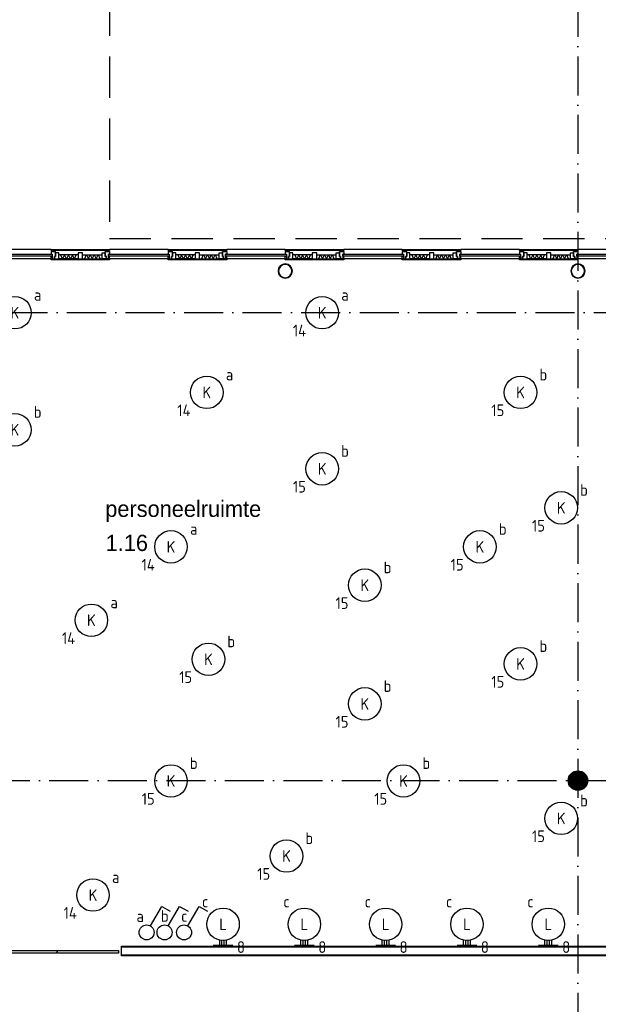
# Model space of a CAD drawing. Header units: millimetres. Extents: x 84333 to 240712, y -2244 to 84291.
# Tile 73 of 88: x 181735 to 190631, y 54336 to 69476. Entities that reach past the tile are written whole.
import ezdxf
from ezdxf.enums import TextEntityAlignment as Align

# ---------------------------------------------------------------- set-up
doc = ezdxf.new("R2010")
doc.units = ezdxf.units.MM
doc.header["$LTSCALE"] = 100
doc.linetypes.add('DASHDOT', pattern=[9, 6, -1.5, 0, -1.5])
doc.linetypes.add('HIDDEN', pattern=[9.525, 6.35, -3.175])
doc.layers.get('0').update_dxf_attribs({"linetype": 'CONTINUOUS'})
for name, color, linetype in [('AFDELING', 4, 'CONTINUOUS'), ('AL$1----_MAATVOERING', 7, 'CONTINUOUS'), ('AL$7----_STRAMIEN', 1, 'DASHDOT'), ('AL21K---_ISOLATIE', 1, 'CONTINUOUS'), ('AL22----_BINNENWAND', 7, 'CONTINUOUS'), ('AL28----_KONSTRUKTIE', 3, 'CONTINUOUS'), ('AL31----_BUITENKOZ', 7, 'CONTINUOUS'), ('ALXAA---_GEWBETON', 12, 'CONTINUOUS'), ('ALXOU---_GLAS', 7, 'CONTINUOUS'), ('BOUW', 8, 'CONTINUOUS'), ('EB63101-_ATTRIB', 2, 'CONTINUOUS'), ('EB63102-_ATTRIB', 2, 'CONTINUOUS'), ('EL63101-_LICHT-ARM', 3, 'CONTINUOUS'), ('EL63102-_LICHT-SCH', 3, 'CONTINUOUS'), ('EL6441--_DATACOM', 3, 'CONTINUOUS')]:
    doc.layers.add(name, color=color, linetype=linetype)
doc.styles.add('1_8', font='ISO', dxfattribs={"height": 1.8})
doc.styles.add('BURO-025', font='BUROFONT.shx', dxfattribs={"height": 250})
doc.styles.add('TECHNIC', font='technic_.ttf')

# ---------------------------------------------------------------- blocks, each defined once
blk = doc.blocks.new('SCHAK')
blk.add_lwpolyline([(0.58, 1), (2.31, 4), (3.61, 3.25)])
blk.add_circle((0, 0), 1.15)
at = {"style": '1_8'}
for tag, flags, p in [('SCHAK', 8, (3, 5.5)), ('KAST', 9, (-3, 0.5)), ('M_CODE', 9, (0, 0)), ('DOEL', 9, (-3, -2)), ('GROEP', 9, (-3, -4.5))]:
    blk.add_attdef(tag, text='', height=1.8, dxfattribs=dict(at, flags=flags)).set_placement(p, align=Align.MIDDLE_CENTER)
blk = doc.blocks.new('ES3G00')
at = {"color": 0}
blk.add_circle((0, 0), 2.5, dxfattribs=at)
at = {"color": 0, "style": '1_8'}
for tag, flags, p in [('SCHAK', 8, (3.5, 2.75)), ('A_CODE', 8, (0, 0)), ('GROEP', 8, (-3.5, -2.75)), ('KAST', 9, (3.5, -2.75))]:
    blk.add_attdef(tag, text='', height=1.8, dxfattribs=dict(at, flags=flags)).set_placement(p, align=Align.MIDDLE)
blk = doc.blocks.new('ES3G10')
for p, q in [((-3.25, -1.5), (-3.25, 1.5)), ((-3.25, 0.52), (-2.44, 0.52)), ((-3.25, 0.17), (-2.49, 0.17)), ((-3.25, -0.17), (-2.49, -0.17)), ((-3.25, -0.52), (-2.44, -0.52))]:
    blk.add_line(p, q)
blk.add_circle((0, 0), 2.5)
at = {"color": 6, "style": '1_8'}
for tag, flags, p in [('SCHAK', 8, (3.5, 2.75)), ('A_CODE', 8, (0, 0)), ('GROEP', 8, (-3.5, -2.75)), ('KAST', 9, (3.5, -2.75))]:
    blk.add_attdef(tag, text='', height=1.8, dxfattribs=dict(at, flags=flags)).set_placement(p, align=Align.MIDDLE)
blk = doc.blocks.new('A$C13e6995e')
at = {"layer": 'AL$1----_MAATVOERING', "color": 8, "linetype": 'HIDDEN'}
for p, q in [((98785, 77820), (98785, 68356)), ((98785, 68356), (113285, 68357))]:
    blk.add_line(p, q, dxfattribs=at)
at = {"layer": 'AL$7----_STRAMIEN', "color": 1}
for p, q in [((105985, 79257), (105985, 9360)), ((93356, 60020), (107416, 60020))]:
    blk.add_line(p, q, dxfattribs=at)
at = {"layer": 'AL$7----_STRAMIEN'}
blk.add_line((87328, 67220), (115772, 67220), dxfattribs=at)
at = {"layer": 'AL21K---_ISOLATIE', "color": 8, "linetype": 'Continuous'}
for p, q in [((98301, 68104), (98002, 68104)), ((98301, 68044), (98002, 68044)), ((98062, 68044), (98032, 68104)), ((98032, 68104), (98058, 68044)), ((98092, 68104), (98062, 68044)), ((98122, 68044), (98092, 68104)), ((98152, 68104), (98122, 68044)), ((98182, 68044), (98152, 68104)), ((98212, 68104), (98182, 68044)), ((98242, 68044), (98212, 68104)), ((98271, 68104), (98242, 68044)), ((98246, 68044), (98271, 68104)), ((98368, 68104), (98668, 68104)), ((98368, 68044), (98668, 68044)), ((98424, 68104), (98398, 68044)), ((98398, 68044), (98428, 68104)), ((98428, 68104), (98458, 68044)), ((98458, 68044), (98488, 68104)), ((98488, 68104), (98518, 68044)), ((98518, 68044), (98548, 68104)), ((98548, 68104), (98578, 68044)), ((98578, 68044), (98608, 68104)), ((98608, 68104), (98638, 68044)), ((98638, 68044), (98612, 68104)), ((100101, 68104), (99802, 68104)), ((100101, 68044), (99802, 68044)), ((99862, 68044), (99832, 68104)), ((99832, 68104), (99858, 68044)), ((99892, 68104), (99862, 68044)), ((99922, 68044), (99892, 68104)), ((99952, 68104), (99922, 68044)), ((99982, 68044), (99952, 68104)), ((100012, 68104), (99982, 68044)), ((100042, 68044), (100012, 68104)), ((100071, 68104), (100042, 68044)), ((100046, 68044), (100071, 68104)), ((100168, 68104), (100468, 68104)), ((100168, 68044), (100468, 68044)), ((100224, 68104), (100198, 68044)), ((100198, 68044), (100228, 68104)), ((100228, 68104), (100258, 68044)), ((100258, 68044), (100288, 68104)), ((100288, 68104), (100318, 68044)), ((100318, 68044), (100348, 68104)), ((100348, 68104), (100378, 68044)), ((100378, 68044), (100408, 68104)), ((100408, 68104), (100438, 68044)), ((100438, 68044), (100412, 68104)), ((101901, 68104), (101602, 68104)), ((101901, 68044), (101602, 68044)), ((101662, 68044), (101632, 68104)), ((101632, 68104), (101658, 68044)), ((101692, 68104), (101662, 68044)), ((101722, 68044), (101692, 68104)), ((101752, 68104), (101722, 68044)), ((101782, 68044), (101752, 68104)), ((101812, 68104), (101782, 68044)), ((101842, 68044), (101812, 68104)), ((101871, 68104), (101842, 68044)), ((101846, 68044), (101871, 68104)), ((101968, 68104), (102268, 68104)), ((101968, 68044), (102268, 68044)), ((102024, 68104), (101998, 68044)), ((101998, 68044), (102028, 68104)), ((102028, 68104), (102058, 68044)), ((102058, 68044), (102088, 68104)), ((102088, 68104), (102118, 68044)), ((102118, 68044), (102148, 68104)), ((102148, 68104), (102178, 68044)), ((102178, 68044), (102208, 68104)), ((102208, 68104), (102238, 68044)), ((102238, 68044), (102212, 68104)), ((103701, 68104), (103402, 68104)), ((103701, 68044), (103402, 68044)), ((103462, 68044), (103432, 68104)), ((103432, 68104), (103458, 68044)), ((103492, 68104), (103462, 68044)), ((103522, 68044), (103492, 68104)), ((103552, 68104), (103522, 68044)), ((103582, 68044), (103552, 68104)), ((103612, 68104), (103582, 68044)), ((103642, 68044), (103612, 68104)), ((103671, 68104), (103642, 68044)), ((103646, 68044), (103671, 68104)), ((103768, 68104), (104068, 68104)), ((103768, 68044), (104068, 68044)), ((103824, 68104), (103798, 68044)), ((103798, 68044), (103828, 68104)), ((103828, 68104), (103858, 68044)), ((103858, 68044), (103888, 68104)), ((103888, 68104), (103918, 68044)), ((103918, 68044), (103948, 68104)), ((103948, 68104), (103978, 68044)), ((103978, 68044), (104008, 68104)), ((104008, 68104), (104038, 68044)), ((104038, 68044), (104012, 68104)), ((105501, 68104), (105202, 68104)), ((105501, 68044), (105202, 68044)), ((105262, 68044), (105232, 68104)), ((105232, 68104), (105258, 68044)), ((105292, 68104), (105262, 68044)), ((105322, 68044), (105292, 68104)), ((105352, 68104), (105322, 68044)), ((105382, 68044), (105352, 68104)), ((105412, 68104), (105382, 68044)), ((105442, 68044), (105412, 68104)), ((105471, 68104), (105442, 68044)), ((105446, 68044), (105471, 68104)), ((105568, 68104), (105868, 68104)), ((105568, 68044), (105868, 68044)), ((105624, 68104), (105598, 68044)), ((105598, 68044), (105628, 68104)), ((105628, 68104), (105658, 68044)), ((105658, 68044), (105688, 68104)), ((105688, 68104), (105718, 68044)), ((105718, 68044), (105748, 68104)), ((105748, 68104), (105778, 68044)), ((105778, 68044), (105808, 68104)), ((105808, 68104), (105838, 68044)), ((105838, 68044), (105812, 68104))]:
    blk.add_line(p, q, dxfattribs=at)
at = {"layer": 'AL22----_BINNENWAND', "color": 8}
for p, q in [((98969, 57326), (98969, 57476)), ((98969, 57476), (110872, 57470)), ((110872, 57320), (98969, 57326))]:
    blk.add_line(p, q, dxfattribs=at)
at = {"layer": 'AL22----_BINNENWAND', "color": 8, "linetype": 'Continuous'}
for p, q in [((110872, 57455), (98969, 57461)), ((110872, 57335), (98969, 57341))]:
    blk.add_line(p, q, dxfattribs=at)
at = {"layer": 'AL28----_KONSTRUKTIE', "color": 8}
blk.add_circle((105985, 60020), 150, dxfattribs=at)
for centre, radius, start, end in [((101485, 67855), 110, 0, 180), ((101485, 67855), 110, 180, 0), ((101485, 67855), 102, 0, 180), ((101485, 67855), 102, 180, 0), ((105985, 67855), 110, 0, 180), ((105985, 67855), 110, 180, 0), ((105985, 67855), 102, 0, 180), ((105985, 67855), 102, 180, 0)]:
    blk.add_arc(centre, radius, start, end, dxfattribs=at)
at = {"layer": 'AL31----_BUITENKOZ', "color": 8}
for p, q in [((97885, 68185), (96985, 68185)), ((97885, 68173), (97885, 68185)), ((97885, 68185), (98785, 68185)), ((98785, 68173), (97885, 68173)), ((97952, 68158), (97885, 68158)), ((97885, 68158), (97885, 68113)), ((97938, 68173), (97895, 68173)), ((97895, 68173), (97895, 68158)), ((97895, 68158), (97938, 68158)), ((97938, 68158), (97938, 68173)), ((97952, 68079), (97952, 68158)), ((98002, 68134), (97952, 68134)), ((97952, 68134), (97952, 68079)), ((98002, 68044), (98002, 68134)), ((98368, 68134), (98301, 68134)), ((98301, 68134), (98301, 68044)), ((98368, 68044), (98368, 68134)), ((98668, 68044), (98668, 68134)), ((98668, 68134), (98718, 68134)), ((98718, 68079), (98718, 68158)), ((98718, 68158), (98785, 68158)), ((98718, 68134), (98718, 68079)), ((98732, 68158), (98732, 68173)), ((98732, 68173), (98775, 68173)), ((98775, 68158), (98732, 68158)), ((98775, 68173), (98775, 68158)), ((98785, 68185), (98785, 68173)), ((99685, 68185), (98785, 68185)), ((98785, 68158), (98785, 68113)), ((99685, 68173), (99685, 68185)), ((99685, 68185), (100585, 68185)), ((100585, 68173), (99685, 68173)), ((99752, 68158), (99685, 68158)), ((99685, 68158), (99685, 68113)), ((99738, 68173), (99695, 68173)), ((99695, 68173), (99695, 68158)), ((99695, 68158), (99738, 68158)), ((99738, 68158), (99738, 68173)), ((99752, 68079), (99752, 68158)), ((99802, 68134), (99752, 68134)), ((99752, 68134), (99752, 68079)), ((99802, 68044), (99802, 68134)), ((100168, 68134), (100101, 68134)), ((100101, 68134), (100101, 68044)), ((100168, 68044), (100168, 68134)), ((100468, 68044), (100468, 68134)), ((100468, 68134), (100518, 68134)), ((100518, 68079), (100518, 68158)), ((100518, 68158), (100585, 68158)), ((100518, 68134), (100518, 68079)), ((100532, 68158), (100532, 68173)), ((100532, 68173), (100575, 68173)), ((100575, 68158), (100532, 68158)), ((100575, 68173), (100575, 68158)), ((101485, 68185), (100585, 68185)), ((100585, 68185), (100585, 68173)), ((100585, 68158), (100585, 68113)), ((101485, 68173), (101485, 68185)), ((101485, 68185), (102385, 68185)), ((102385, 68173), (101485, 68173)), ((101552, 68158), (101485, 68158)), ((101485, 68158), (101485, 68113)), ((101538, 68173), (101495, 68173)), ((101495, 68173), (101495, 68158)), ((101495, 68158), (101538, 68158)), ((101538, 68158), (101538, 68173)), ((101552, 68079), (101552, 68158)), ((101602, 68134), (101552, 68134)), ((101552, 68134), (101552, 68079)), ((101602, 68044), (101602, 68134)), ((101968, 68134), (101901, 68134)), ((101901, 68134), (101901, 68044)), ((101968, 68044), (101968, 68134)), ((102268, 68044), (102268, 68134)), ((102268, 68134), (102318, 68134)), ((102318, 68079), (102318, 68158)), ((102318, 68158), (102385, 68158)), ((102318, 68134), (102318, 68079)), ((102332, 68158), (102332, 68173)), ((102332, 68173), (102375, 68173)), ((102375, 68158), (102332, 68158)), ((102375, 68173), (102375, 68158)), ((103285, 68185), (102385, 68185)), ((102385, 68185), (102385, 68173)), ((102385, 68158), (102385, 68113)), ((103285, 68173), (103285, 68185)), ((103285, 68185), (104185, 68185)), ((104185, 68173), (103285, 68173)), ((103352, 68158), (103285, 68158)), ((103285, 68158), (103285, 68113)), ((103338, 68173), (103295, 68173)), ((103295, 68173), (103295, 68158)), ((103295, 68158), (103338, 68158)), ((103338, 68158), (103338, 68173)), ((103352, 68079), (103352, 68158)), ((103402, 68134), (103352, 68134)), ((103352, 68134), (103352, 68079)), ((103402, 68044), (103402, 68134)), ((103768, 68134), (103701, 68134)), ((103701, 68134), (103701, 68044)), ((103768, 68044), (103768, 68134)), ((104068, 68044), (104068, 68134)), ((104068, 68134), (104118, 68134)), ((104118, 68079), (104118, 68158)), ((104118, 68158), (104185, 68158)), ((104118, 68134), (104118, 68079)), ((104132, 68158), (104132, 68173)), ((104132, 68173), (104175, 68173)), ((104175, 68158), (104132, 68158)), ((104175, 68173), (104175, 68158)), ((104185, 68185), (104185, 68173)), ((105085, 68185), (104185, 68185)), ((104185, 68158), (104185, 68113)), ((105085, 68173), (105085, 68185)), ((105085, 68185), (105985, 68185)), ((105985, 68173), (105085, 68173)), ((105152, 68158), (105085, 68158)), ((105085, 68158), (105085, 68113)), ((105138, 68173), (105095, 68173)), ((105095, 68173), (105095, 68158)), ((105095, 68158), (105138, 68158)), ((105138, 68158), (105138, 68173)), ((105152, 68079), (105152, 68158)), ((105202, 68134), (105152, 68134)), ((105152, 68134), (105152, 68079)), ((105202, 68044), (105202, 68134)), ((105568, 68134), (105501, 68134)), ((105501, 68134), (105501, 68044)), ((105568, 68044), (105568, 68134)), ((105868, 68044), (105868, 68134)), ((105868, 68134), (105918, 68134)), ((105918, 68079), (105918, 68158)), ((105918, 68158), (105985, 68158)), ((105918, 68134), (105918, 68079)), ((105932, 68158), (105932, 68173)), ((105932, 68173), (105975, 68173)), ((105975, 68158), (105932, 68158)), ((105975, 68173), (105975, 68158)), ((106885, 68185), (105985, 68185)), ((105985, 68185), (105985, 68173)), ((105985, 68158), (105985, 68113)), ((97885, 68044), (96985, 68044)), ((97885, 68113), (97902, 68113)), ((97885, 68044), (97885, 68083)), ((97885, 68083), (97902, 68083)), ((97885, 68029), (97885, 68044)), ((97885, 68044), (98785, 68044)), ((97902, 68044), (97885, 68044)), ((98785, 68029), (97885, 68029)), ((97902, 68113), (97902, 68044)), ((97902, 68083), (97902, 68044)), ((97902, 68044), (97935, 68044)), ((97935, 68044), (97935, 68079)), ((97935, 68079), (97952, 68079)), ((97952, 68079), (97935, 68079)), ((97935, 68079), (97935, 68044)), ((97935, 68044), (98002, 68044)), ((98301, 68044), (98368, 68044)), ((98735, 68044), (98668, 68044)), ((98735, 68079), (98718, 68079)), ((98718, 68079), (98735, 68079)), ((98735, 68044), (98735, 68079)), ((98735, 68079), (98735, 68044)), ((98768, 68044), (98735, 68044)), ((98785, 68113), (98768, 68113)), ((98768, 68113), (98768, 68044)), ((98768, 68083), (98768, 68044)), ((98785, 68083), (98768, 68083)), ((98768, 68044), (98785, 68044)), ((98785, 68044), (98785, 68083)), ((98785, 68044), (98785, 68029)), ((99685, 68044), (98785, 68044)), ((99685, 68113), (99702, 68113)), ((99685, 68044), (99685, 68083)), ((99685, 68083), (99702, 68083)), ((99702, 68044), (99685, 68044)), ((99685, 68029), (99685, 68044)), ((99685, 68044), (100585, 68044)), ((100585, 68029), (99685, 68029)), ((99702, 68113), (99702, 68044)), ((99702, 68083), (99702, 68044)), ((99702, 68044), (99735, 68044)), ((99735, 68044), (99735, 68079)), ((99735, 68079), (99752, 68079)), ((99752, 68079), (99735, 68079)), ((99735, 68079), (99735, 68044)), ((99735, 68044), (99802, 68044)), ((100101, 68044), (100168, 68044)), ((100535, 68044), (100468, 68044)), ((100518, 68079), (100535, 68079)), ((100535, 68079), (100518, 68079)), ((100535, 68079), (100535, 68044)), ((100535, 68044), (100535, 68079)), ((100568, 68044), (100535, 68044)), ((100585, 68113), (100568, 68113)), ((100568, 68113), (100568, 68044)), ((100568, 68083), (100568, 68044)), ((100585, 68083), (100568, 68083)), ((100568, 68044), (100585, 68044)), ((100585, 68044), (100585, 68083)), ((101485, 68044), (100585, 68044)), ((100585, 68044), (100585, 68029)), ((101485, 68113), (101502, 68113)), ((101485, 68044), (101485, 68083)), ((101485, 68083), (101502, 68083)), ((101485, 68029), (101485, 68044)), ((101485, 68044), (102385, 68044)), ((101502, 68044), (101485, 68044)), ((102385, 68029), (101485, 68029)), ((101502, 68113), (101502, 68044)), ((101502, 68083), (101502, 68044)), ((101502, 68044), (101535, 68044)), ((101552, 68079), (101535, 68079)), ((101535, 68079), (101535, 68044)), ((101535, 68044), (101535, 68079)), ((101535, 68079), (101552, 68079)), ((101535, 68044), (101602, 68044)), ((101901, 68044), (101968, 68044)), ((102335, 68044), (102268, 68044)), ((102335, 68079), (102318, 68079)), ((102318, 68079), (102335, 68079)), ((102335, 68044), (102335, 68079)), ((102335, 68079), (102335, 68044)), ((102368, 68044), (102335, 68044)), ((102385, 68113), (102368, 68113)), ((102368, 68113), (102368, 68044)), ((102368, 68083), (102368, 68044)), ((102385, 68083), (102368, 68083)), ((102368, 68044), (102385, 68044)), ((102385, 68044), (102385, 68083)), ((103285, 68044), (102385, 68044)), ((102385, 68044), (102385, 68029)), ((103285, 68113), (103302, 68113)), ((103285, 68044), (103285, 68083)), ((103285, 68083), (103302, 68083)), ((103285, 68029), (103285, 68044)), ((103285, 68044), (104185, 68044)), ((103302, 68044), (103285, 68044)), ((104185, 68029), (103285, 68029)), ((103302, 68113), (103302, 68044)), ((103302, 68083), (103302, 68044)), ((103302, 68044), (103335, 68044)), ((103335, 68044), (103335, 68079)), ((103335, 68079), (103352, 68079)), ((103352, 68079), (103335, 68079)), ((103335, 68079), (103335, 68044)), ((103335, 68044), (103402, 68044)), ((103701, 68044), (103768, 68044)), ((104135, 68044), (104068, 68044)), ((104135, 68079), (104118, 68079)), ((104118, 68079), (104135, 68079)), ((104135, 68044), (104135, 68079)), ((104135, 68079), (104135, 68044)), ((104168, 68044), (104135, 68044)), ((104185, 68113), (104168, 68113)), ((104168, 68113), (104168, 68044)), ((104168, 68083), (104168, 68044)), ((104185, 68083), (104168, 68083)), ((104168, 68044), (104185, 68044)), ((104185, 68044), (104185, 68083)), ((104185, 68044), (104185, 68029)), ((105085, 68044), (104185, 68044)), ((105085, 68113), (105102, 68113)), ((105085, 68044), (105085, 68083)), ((105085, 68083), (105102, 68083)), ((105102, 68044), (105085, 68044)), ((105085, 68029), (105085, 68044)), ((105085, 68044), (105985, 68044)), ((105985, 68029), (105085, 68029)), ((105102, 68113), (105102, 68044)), ((105102, 68083), (105102, 68044)), ((105102, 68044), (105135, 68044)), ((105135, 68044), (105135, 68079)), ((105135, 68079), (105152, 68079)), ((105152, 68079), (105135, 68079)), ((105135, 68079), (105135, 68044)), ((105135, 68044), (105202, 68044)), ((105501, 68044), (105568, 68044)), ((105935, 68044), (105868, 68044)), ((105918, 68079), (105935, 68079)), ((105935, 68079), (105918, 68079)), ((105935, 68079), (105935, 68044)), ((105935, 68044), (105935, 68079)), ((105968, 68044), (105935, 68044)), ((105985, 68113), (105968, 68113)), ((105968, 68113), (105968, 68044)), ((105968, 68083), (105968, 68044)), ((105985, 68083), (105968, 68083)), ((105968, 68044), (105985, 68044)), ((105985, 68044), (105985, 68083)), ((106885, 68044), (105985, 68044)), ((105985, 68044), (105985, 68029))]:
    blk.add_line(p, q, dxfattribs=at)
at = {"layer": 'AL31----_BUITENKOZ', "color": 8, "linetype": 'Continuous'}
for p, q in [((97030, 57405), (97971, 57405)), ((97971, 57405), (97971, 57364)), ((97983, 57364), (97983, 57405)), ((97983, 57405), (98921, 57405)), ((98921, 57405), (98921, 57364)), ((97971, 57364), (97030, 57364)), ((98921, 57364), (97983, 57364))]:
    blk.add_line(p, q, dxfattribs=at)
at = {"layer": 'ALXAA---_GEWBETON', "color": 8}
for p, q in [((105865, 59930), (105865, 60110)), ((105885, 59908), (105885, 60132)), ((105905, 59893), (105905, 60147)), ((105925, 59883), (105925, 60158)), ((105945, 59875), (105945, 60165)), ((105965, 59871), (105965, 60169)), ((105985, 59870), (105985, 60170)), ((106005, 59871), (106005, 60169)), ((106025, 59875), (106025, 60165)), ((106045, 59883), (106045, 60158)), ((106065, 59893), (106065, 60147)), ((106085, 59908), (106085, 60132)), ((106105, 59930), (106105, 60110)), ((105845, 59966), (105845, 60074)), ((106125, 59966), (106125, 60074))]:
    blk.add_line(p, q, dxfattribs=at)
at = {"layer": 'ALXOU---_GLAS', "color": 8}
for p, q in [((96968, 68113), (97902, 68113)), ((97902, 68083), (96968, 68083)), ((97902, 68113), (97902, 68083)), ((98768, 68083), (98768, 68113)), ((98768, 68113), (99702, 68113)), ((99702, 68083), (98768, 68083)), ((99702, 68113), (99702, 68083)), ((100568, 68083), (100568, 68113)), ((100568, 68113), (101502, 68113)), ((101502, 68083), (100568, 68083)), ((101502, 68113), (101502, 68083)), ((102368, 68083), (102368, 68113)), ((102368, 68113), (103302, 68113)), ((103302, 68083), (102368, 68083)), ((103302, 68113), (103302, 68083)), ((104168, 68083), (104168, 68113)), ((104168, 68113), (105102, 68113)), ((105102, 68083), (104168, 68083)), ((105102, 68113), (105102, 68083)), ((105968, 68083), (105968, 68113)), ((105968, 68113), (106902, 68113)), ((106902, 68083), (105968, 68083))]:
    blk.add_line(p, q, dxfattribs=at)
at = {"layer": 'AFDELING', "color": 8, "style": 'TECHNIC'}
for p in [(92219, 54468), (58038, 41625), (88108, 41444)]:
    blk.add_attdef('VIDE', text='', height=500, dxfattribs=at).set_placement(p, align=Align.CENTER)
blk.add_attdef('VIDE', text='', height=500, rotation=90, dxfattribs=at).set_placement((75129, 25766), align=Align.CENTER)
at = {"layer": 'BOUW', "style": 'BURO-025'}
for s, p in [('personeelruimte', (98718, 64074)), ('1.16', (98724, 63550))]:
    blk.add_text(s, height=250, dxfattribs=at).set_placement(p)

msp = doc.modelspace()

# ---------------------------------------------------------------- block references
at = {"layer": 'EL63101-_LICHT-ARM'}
ref = msp.add_blockref('ES3G00', (181661, 64970, 2900), dxfattribs=dict(at, xscale=100, yscale=100, zscale=100))
ref.add_attrib('A_CODE', 'K', dxfattribs={"layer": 'EB63101-_ATTRIB', "color": 1, "height": 180, "style": '1_8', "flags": 8}).set_placement((181661, 64970, 2900), align=Align.MIDDLE)
ref.add_attrib('GROEP', '14', dxfattribs={"layer": 'EB63101-_ATTRIB', "color": 1, "height": 180, "style": '1_8', "flags": 8}).set_placement((181311, 64695, 2900), align=Align.MIDDLE)
ref.add_attrib('SCHAK', 'a', dxfattribs={"layer": 'EB63101-_ATTRIB', "color": 1, "height": 180, "style": '1_8', "flags": 8}).set_placement((182011, 65245, 2900), align=Align.MIDDLE)
ref = msp.add_blockref('ES3G00', (186386, 64970, 2900), dxfattribs=dict(at, xscale=100, yscale=100, zscale=100))
ref.add_attrib('A_CODE', 'K', dxfattribs={"layer": 'EB63101-_ATTRIB', "color": 1, "height": 180, "style": '1_8', "flags": 8}).set_placement((186386, 64970, 2900), align=Align.MIDDLE)
ref.add_attrib('GROEP', '14', dxfattribs={"layer": 'EB63101-_ATTRIB', "color": 1, "height": 180, "style": '1_8', "flags": 8}).set_placement((186036, 64695, 2900), align=Align.MIDDLE)
ref.add_attrib('SCHAK', 'a', dxfattribs={"layer": 'EB63101-_ATTRIB', "color": 1, "height": 180, "style": '1_8', "flags": 8}).set_placement((186736, 65245, 2900), align=Align.MIDDLE)
ref = msp.add_blockref('ES3G00', (184611, 63745, 2900), dxfattribs=dict(at, xscale=100, yscale=100, zscale=100))
ref.add_attrib('A_CODE', 'K', dxfattribs={"layer": 'EB63101-_ATTRIB', "color": 1, "height": 180, "style": '1_8', "flags": 8}).set_placement((184611, 63745, 2900), align=Align.MIDDLE)
ref.add_attrib('GROEP', '14', dxfattribs={"layer": 'EB63101-_ATTRIB', "color": 1, "height": 180, "style": '1_8', "flags": 8}).set_placement((184261, 63470, 2900), align=Align.MIDDLE)
ref.add_attrib('SCHAK', 'a', dxfattribs={"layer": 'EB63101-_ATTRIB', "color": 1, "height": 180, "style": '1_8', "flags": 8}).set_placement((184961, 64020, 2900), align=Align.MIDDLE)
ref = msp.add_blockref('ES3G00', (189436, 63745, 2900), dxfattribs=dict(at, xscale=100, yscale=100, zscale=100))
ref.add_attrib('A_CODE', 'K', dxfattribs={"layer": 'EB63101-_ATTRIB', "color": 1, "height": 180, "style": '1_8', "flags": 8}).set_placement((189436, 63745, 2900), align=Align.MIDDLE)
ref.add_attrib('GROEP', '15', dxfattribs={"layer": 'EB63101-_ATTRIB', "color": 1, "height": 180, "style": '1_8', "flags": 8}).set_placement((189086, 63470, 2900), align=Align.MIDDLE)
ref.add_attrib('SCHAK', 'b', dxfattribs={"layer": 'EB63101-_ATTRIB', "color": 1, "height": 180, "style": '1_8', "flags": 8}).set_placement((189786, 64020, 2900), align=Align.MIDDLE)
ref = msp.add_blockref('ES3G00', (181661, 63170, 2900), dxfattribs=dict(at, xscale=100, yscale=100, zscale=100))
ref.add_attrib('A_CODE', 'K', dxfattribs={"layer": 'EB63101-_ATTRIB', "color": 1, "height": 180, "style": '1_8', "flags": 8}).set_placement((181661, 63170, 2900), align=Align.MIDDLE)
ref.add_attrib('GROEP', '14', dxfattribs={"layer": 'EB63101-_ATTRIB', "color": 1, "height": 180, "style": '1_8', "flags": 8}).set_placement((181311, 62895, 2900), align=Align.MIDDLE)
ref.add_attrib('SCHAK', 'b', dxfattribs={"layer": 'EB63101-_ATTRIB', "color": 1, "height": 180, "style": '1_8', "flags": 8}).set_placement((182011, 63445, 2900), align=Align.MIDDLE)
ref = msp.add_blockref('ES3G00', (186386, 62570, 2900), dxfattribs=dict(at, xscale=100, yscale=100, zscale=100))
ref.add_attrib('A_CODE', 'K', dxfattribs={"layer": 'EB63101-_ATTRIB', "color": 1, "height": 180, "style": '1_8', "flags": 8}).set_placement((186386, 62570, 2900), align=Align.MIDDLE)
ref.add_attrib('GROEP', '15', dxfattribs={"layer": 'EB63101-_ATTRIB', "color": 1, "height": 180, "style": '1_8', "flags": 8}).set_placement((186036, 62295, 2900), align=Align.MIDDLE)
ref.add_attrib('SCHAK', 'b', dxfattribs={"layer": 'EB63101-_ATTRIB', "color": 1, "height": 180, "style": '1_8', "flags": 8}).set_placement((186736, 62845, 2900), align=Align.MIDDLE)
ref = msp.add_blockref('ES3G00', (190061, 61970, 2900), dxfattribs=dict(at, xscale=100, yscale=100, zscale=100))
ref.add_attrib('A_CODE', 'K', dxfattribs={"layer": 'EB63101-_ATTRIB', "color": 1, "height": 180, "style": '1_8', "flags": 8}).set_placement((190061, 61970, 2900), align=Align.MIDDLE)
ref.add_attrib('GROEP', '15', dxfattribs={"layer": 'EB63101-_ATTRIB', "color": 1, "height": 180, "style": '1_8', "flags": 8}).set_placement((189711, 61695, 2900), align=Align.MIDDLE)
ref.add_attrib('SCHAK', 'b', dxfattribs={"layer": 'EB63101-_ATTRIB', "color": 1, "height": 180, "style": '1_8', "flags": 8}).set_placement((190411, 62245, 2900), align=Align.MIDDLE)
ref = msp.add_blockref('ES3G00', (188811, 61370, 2900), dxfattribs=dict(at, xscale=100, yscale=100, zscale=100))
ref.add_attrib('A_CODE', 'K', dxfattribs={"layer": 'EB63101-_ATTRIB', "color": 1, "height": 180, "style": '1_8', "flags": 8}).set_placement((188811, 61370, 2900), align=Align.MIDDLE)
ref.add_attrib('GROEP', '15', dxfattribs={"layer": 'EB63101-_ATTRIB', "color": 1, "height": 180, "style": '1_8', "flags": 8}).set_placement((188461, 61095, 2900), align=Align.MIDDLE)
ref.add_attrib('SCHAK', 'b', dxfattribs={"layer": 'EB63101-_ATTRIB', "color": 1, "height": 180, "style": '1_8', "flags": 8}).set_placement((189161, 61645, 2900), align=Align.MIDDLE)
ref = msp.add_blockref('ES3G00', (184061, 61370, 2900), dxfattribs=dict(at, xscale=100, yscale=100, zscale=100))
ref.add_attrib('A_CODE', 'K', dxfattribs={"layer": 'EB63101-_ATTRIB', "color": 1, "height": 180, "style": '1_8', "flags": 8}).set_placement((184061, 61370, 2900), align=Align.MIDDLE)
ref.add_attrib('GROEP', '14', dxfattribs={"layer": 'EB63101-_ATTRIB', "color": 1, "height": 180, "style": '1_8', "flags": 8}).set_placement((183711, 61095, 2900), align=Align.MIDDLE)
ref.add_attrib('SCHAK', 'a', dxfattribs={"layer": 'EB63101-_ATTRIB', "color": 1, "height": 180, "style": '1_8', "flags": 8}).set_placement((184411, 61645, 2900), align=Align.MIDDLE)
ref = msp.add_blockref('ES3G00', (187041, 60780, 2900), dxfattribs=dict(at, xscale=100, yscale=100, zscale=100))
ref.add_attrib('A_CODE', 'K', dxfattribs={"layer": 'EB63101-_ATTRIB', "color": 1, "height": 180, "style": '1_8', "flags": 8}).set_placement((187041, 60780, 2900), align=Align.MIDDLE)
ref.add_attrib('GROEP', '15', dxfattribs={"layer": 'EB63101-_ATTRIB', "color": 1, "height": 180, "style": '1_8', "flags": 8}).set_placement((186691, 60505, 2900), align=Align.MIDDLE)
ref.add_attrib('SCHAK', 'b', dxfattribs={"layer": 'EB63101-_ATTRIB', "color": 1, "height": 180, "style": '1_8', "flags": 8}).set_placement((187391, 61055, 2900), align=Align.MIDDLE)
ref = msp.add_blockref('ES3G00', (182837, 60241, 2900), dxfattribs=dict(at, xscale=100, yscale=100, zscale=100))
ref.add_attrib('A_CODE', 'K', dxfattribs={"layer": 'EB63101-_ATTRIB', "color": 1, "height": 180, "style": '1_8', "flags": 8}).set_placement((182837, 60241, 2900), align=Align.MIDDLE)
ref.add_attrib('GROEP', '14', dxfattribs={"layer": 'EB63101-_ATTRIB', "color": 1, "height": 180, "style": '1_8', "flags": 8}).set_placement((182487, 59966, 2900), align=Align.MIDDLE)
ref.add_attrib('SCHAK', 'a', dxfattribs={"layer": 'EB63101-_ATTRIB', "color": 1, "height": 180, "style": '1_8', "flags": 8}).set_placement((183187, 60516, 2900), align=Align.MIDDLE)
ref = msp.add_blockref('ES3G00', (184637, 59641, 2900), dxfattribs=dict(at, xscale=100, yscale=100, zscale=100))
ref.add_attrib('A_CODE', 'K', dxfattribs={"layer": 'EB63101-_ATTRIB', "color": 1, "height": 180, "style": '1_8', "flags": 8}).set_placement((184637, 59641, 2900), align=Align.MIDDLE)
ref.add_attrib('GROEP', '15', dxfattribs={"layer": 'EB63101-_ATTRIB', "color": 1, "height": 180, "style": '1_8', "flags": 8}).set_placement((184287, 59366, 2900), align=Align.MIDDLE)
ref.add_attrib('SCHAK', 'b', dxfattribs={"layer": 'EB63101-_ATTRIB', "color": 1, "height": 180, "style": '1_8', "flags": 8}).set_placement((184987, 59916, 2900), align=Align.MIDDLE)
ref = msp.add_blockref('ES3G00', (189436, 59570, 2900), dxfattribs=dict(at, xscale=100, yscale=100, zscale=100))
ref.add_attrib('A_CODE', 'K', dxfattribs={"layer": 'EB63101-_ATTRIB', "color": 1, "height": 180, "style": '1_8', "flags": 8}).set_placement((189436, 59570, 2900), align=Align.MIDDLE)
ref.add_attrib('GROEP', '15', dxfattribs={"layer": 'EB63101-_ATTRIB', "color": 1, "height": 180, "style": '1_8', "flags": 8}).set_placement((189086, 59295, 2900), align=Align.MIDDLE)
ref.add_attrib('SCHAK', 'b', dxfattribs={"layer": 'EB63101-_ATTRIB', "color": 1, "height": 180, "style": '1_8', "flags": 8}).set_placement((189786, 59845, 2900), align=Align.MIDDLE)
ref = msp.add_blockref('ES3G00', (187041, 58955, 2900), dxfattribs=dict(at, xscale=100, yscale=100, zscale=100))
ref.add_attrib('A_CODE', 'K', dxfattribs={"layer": 'EB63101-_ATTRIB', "color": 1, "height": 180, "style": '1_8', "flags": 8}).set_placement((187041, 58955, 2900), align=Align.MIDDLE)
ref.add_attrib('GROEP', '15', dxfattribs={"layer": 'EB63101-_ATTRIB', "color": 1, "height": 180, "style": '1_8', "flags": 8}).set_placement((186691, 58680, 2900), align=Align.MIDDLE)
ref.add_attrib('SCHAK', 'b', dxfattribs={"layer": 'EB63101-_ATTRIB', "color": 1, "height": 180, "style": '1_8', "flags": 8}).set_placement((187391, 59230, 2900), align=Align.MIDDLE)
ref = msp.add_blockref('ES3G00', (184061, 57770, 2900), dxfattribs=dict(at, xscale=100, yscale=100, zscale=100))
ref.add_attrib('A_CODE', 'K', dxfattribs={"layer": 'EB63101-_ATTRIB', "color": 1, "height": 180, "style": '1_8', "flags": 8}).set_placement((184061, 57770, 2900), align=Align.MIDDLE)
ref.add_attrib('GROEP', '15', dxfattribs={"layer": 'EB63101-_ATTRIB', "color": 1, "height": 180, "style": '1_8', "flags": 8}).set_placement((183711, 57495, 2900), align=Align.MIDDLE)
ref.add_attrib('SCHAK', 'b', dxfattribs={"layer": 'EB63101-_ATTRIB', "color": 1, "height": 180, "style": '1_8', "flags": 8}).set_placement((184411, 58045, 2900), align=Align.MIDDLE)
ref = msp.add_blockref('ES3G00', (187636, 57770, 2900), dxfattribs=dict(at, xscale=100, yscale=100, zscale=100))
ref.add_attrib('A_CODE', 'K', dxfattribs={"layer": 'EB63101-_ATTRIB', "color": 1, "height": 180, "style": '1_8', "flags": 8}).set_placement((187636, 57770, 2900), align=Align.MIDDLE)
ref.add_attrib('GROEP', '15', dxfattribs={"layer": 'EB63101-_ATTRIB', "color": 1, "height": 180, "style": '1_8', "flags": 8}).set_placement((187286, 57495, 2900), align=Align.MIDDLE)
ref.add_attrib('SCHAK', 'b', dxfattribs={"layer": 'EB63101-_ATTRIB', "color": 1, "height": 180, "style": '1_8', "flags": 8}).set_placement((187986, 58045, 2900), align=Align.MIDDLE)
ref = msp.add_blockref('ES3G00', (190061, 57195, 2900), dxfattribs=dict(at, xscale=100, yscale=100, zscale=100))
ref.add_attrib('A_CODE', 'K', dxfattribs={"layer": 'EB63101-_ATTRIB', "color": 1, "height": 180, "style": '1_8', "flags": 8}).set_placement((190061, 57195, 2900), align=Align.MIDDLE)
ref.add_attrib('GROEP', '15', dxfattribs={"layer": 'EB63101-_ATTRIB', "color": 1, "height": 180, "style": '1_8', "flags": 8}).set_placement((189711, 56920, 2900), align=Align.MIDDLE)
ref.add_attrib('SCHAK', 'b', dxfattribs={"layer": 'EB63101-_ATTRIB', "color": 1, "height": 180, "style": '1_8', "flags": 8}).set_placement((190411, 57470, 2900), align=Align.MIDDLE)
ref = msp.add_blockref('ES3G00', (185837, 56616, 2900), dxfattribs=dict(at, xscale=100, yscale=100, zscale=100))
ref.add_attrib('A_CODE', 'K', dxfattribs={"layer": 'EB63101-_ATTRIB', "color": 1, "height": 180, "style": '1_8', "flags": 8}).set_placement((185837, 56616, 2900), align=Align.MIDDLE)
ref.add_attrib('GROEP', '15', dxfattribs={"layer": 'EB63101-_ATTRIB', "color": 1, "height": 180, "style": '1_8', "flags": 8}).set_placement((185487, 56341, 2900), align=Align.MIDDLE)
ref.add_attrib('SCHAK', 'b', dxfattribs={"layer": 'EB63101-_ATTRIB', "color": 1, "height": 180, "style": '1_8', "flags": 8}).set_placement((186187, 56891, 2900), align=Align.MIDDLE)
ref = msp.add_blockref('ES3G00', (182862, 56016, 2900), dxfattribs=dict(at, xscale=100, yscale=100, zscale=100))
ref.add_attrib('A_CODE', 'K', dxfattribs={"layer": 'EB63101-_ATTRIB', "color": 1, "height": 180, "style": '1_8', "flags": 8}).set_placement((182862, 56016, 2900), align=Align.MIDDLE)
ref.add_attrib('GROEP', '14', dxfattribs={"layer": 'EB63101-_ATTRIB', "color": 1, "height": 180, "style": '1_8', "flags": 8}).set_placement((182512, 55741, 2900), align=Align.MIDDLE)
ref.add_attrib('SCHAK', 'a', dxfattribs={"layer": 'EB63101-_ATTRIB', "color": 1, "height": 180, "style": '1_8', "flags": 8}).set_placement((183212, 56291, 2900), align=Align.MIDDLE)
ref = msp.add_blockref('ES3G10', (184862, 55566), dxfattribs=dict(at, xscale=100, yscale=100, zscale=100, rotation=90))
ref.add_attrib('A_CODE', 'L', dxfattribs={"layer": 'EB63101-_ATTRIB', "color": 1, "height": 180, "style": '1_8', "flags": 8}).set_placement((184862, 55566), align=Align.MIDDLE)
ref.add_attrib('GROEP', '8', dxfattribs={"layer": 'EB63101-_ATTRIB', "color": 1, "height": 180, "style": '1_8', "flags": 8}).set_placement((185137, 55216), align=Align.MIDDLE)
ref.add_attrib('SCHAK', 'c', dxfattribs={"layer": 'EB63101-_ATTRIB', "color": 1, "height": 180, "style": '1_8', "flags": 8}).set_placement((184587, 55916), align=Align.MIDDLE)
ref = msp.add_blockref('ES3G10', (186112, 55566), dxfattribs=dict(at, xscale=100, yscale=100, zscale=100, rotation=90))
ref.add_attrib('A_CODE', 'L', dxfattribs={"layer": 'EB63101-_ATTRIB', "color": 1, "height": 180, "style": '1_8', "flags": 8}).set_placement((186112, 55566), align=Align.MIDDLE)
ref.add_attrib('GROEP', '8', dxfattribs={"layer": 'EB63101-_ATTRIB', "color": 1, "height": 180, "style": '1_8', "flags": 8}).set_placement((186387, 55216), align=Align.MIDDLE)
ref.add_attrib('SCHAK', 'c', dxfattribs={"layer": 'EB63101-_ATTRIB', "color": 1, "height": 180, "style": '1_8', "flags": 8}).set_placement((185837, 55916), align=Align.MIDDLE)
ref = msp.add_blockref('ES3G10', (187362, 55566), dxfattribs=dict(at, xscale=100, yscale=100, zscale=100, rotation=90))
ref.add_attrib('A_CODE', 'L', dxfattribs={"layer": 'EB63101-_ATTRIB', "color": 1, "height": 180, "style": '1_8', "flags": 8}).set_placement((187362, 55566), align=Align.MIDDLE)
ref.add_attrib('GROEP', '8', dxfattribs={"layer": 'EB63101-_ATTRIB', "color": 1, "height": 180, "style": '1_8', "flags": 8}).set_placement((187637, 55216), align=Align.MIDDLE)
ref.add_attrib('SCHAK', 'c', dxfattribs={"layer": 'EB63101-_ATTRIB', "color": 1, "height": 180, "style": '1_8', "flags": 8}).set_placement((187087, 55916), align=Align.MIDDLE)
ref = msp.add_blockref('ES3G10', (188612, 55566), dxfattribs=dict(at, xscale=100, yscale=100, zscale=100, rotation=90))
ref.add_attrib('A_CODE', 'L', dxfattribs={"layer": 'EB63101-_ATTRIB', "color": 1, "height": 180, "style": '1_8', "flags": 8}).set_placement((188612, 55566), align=Align.MIDDLE)
ref.add_attrib('GROEP', '8', dxfattribs={"layer": 'EB63101-_ATTRIB', "color": 1, "height": 180, "style": '1_8', "flags": 8}).set_placement((188887, 55216), align=Align.MIDDLE)
ref.add_attrib('SCHAK', 'c', dxfattribs={"layer": 'EB63101-_ATTRIB', "color": 1, "height": 180, "style": '1_8', "flags": 8}).set_placement((188337, 55916), align=Align.MIDDLE)
ref = msp.add_blockref('ES3G10', (189862, 55566), dxfattribs=dict(at, xscale=100, yscale=100, zscale=100, rotation=90))
ref.add_attrib('A_CODE', 'L', dxfattribs={"layer": 'EB63101-_ATTRIB', "color": 1, "height": 180, "style": '1_8', "flags": 8}).set_placement((189862, 55566), align=Align.MIDDLE)
ref.add_attrib('GROEP', '8', dxfattribs={"layer": 'EB63101-_ATTRIB', "color": 1, "height": 180, "style": '1_8', "flags": 8}).set_placement((190137, 55216), align=Align.MIDDLE)
ref.add_attrib('SCHAK', 'c', dxfattribs={"layer": 'EB63101-_ATTRIB', "color": 1, "height": 180, "style": '1_8', "flags": 8}).set_placement((189587, 55916), align=Align.MIDDLE)
at = {"layer": 'EL63102-_LICHT-SCH'}
ref = msp.add_blockref('SCHAK', (183687, 55441, 1050), dxfattribs=dict(at, xscale=100, yscale=100, zscale=100))
ref.add_attrib('SCHAK', 'a', dxfattribs={"layer": 'EB63102-_ATTRIB', "color": 1, "height": 180, "style": '1_8', "flags": 8}).set_placement((183587, 55691, 1050), align=Align.MIDDLE_CENTER)
ref = msp.add_blockref('SCHAK', (183962, 55441, 1050), dxfattribs=dict(at, xscale=100, yscale=100, zscale=100))
ref.add_attrib('SCHAK', 'b', dxfattribs={"layer": 'EB63102-_ATTRIB', "color": 1, "height": 180, "style": '1_8', "flags": 8}).set_placement((183965, 55694, 1050), align=Align.MIDDLE_CENTER)
ref = msp.add_blockref('SCHAK', (184262, 55441, 1050), dxfattribs=dict(at, xscale=100, yscale=100, zscale=100))
ref.add_attrib('SCHAK', 'c', dxfattribs={"layer": 'EB63102-_ATTRIB', "color": 1, "height": 180, "style": '1_8', "flags": 8}).set_placement((184265, 55694, 1050), align=Align.MIDDLE_CENTER)
at = {"layer": 'EL6441--_DATACOM'}
msp.add_blockref('A$C13e6995e', (84333, -2244), dxfattribs=at)

doc.saveas('drawing.dxf')
